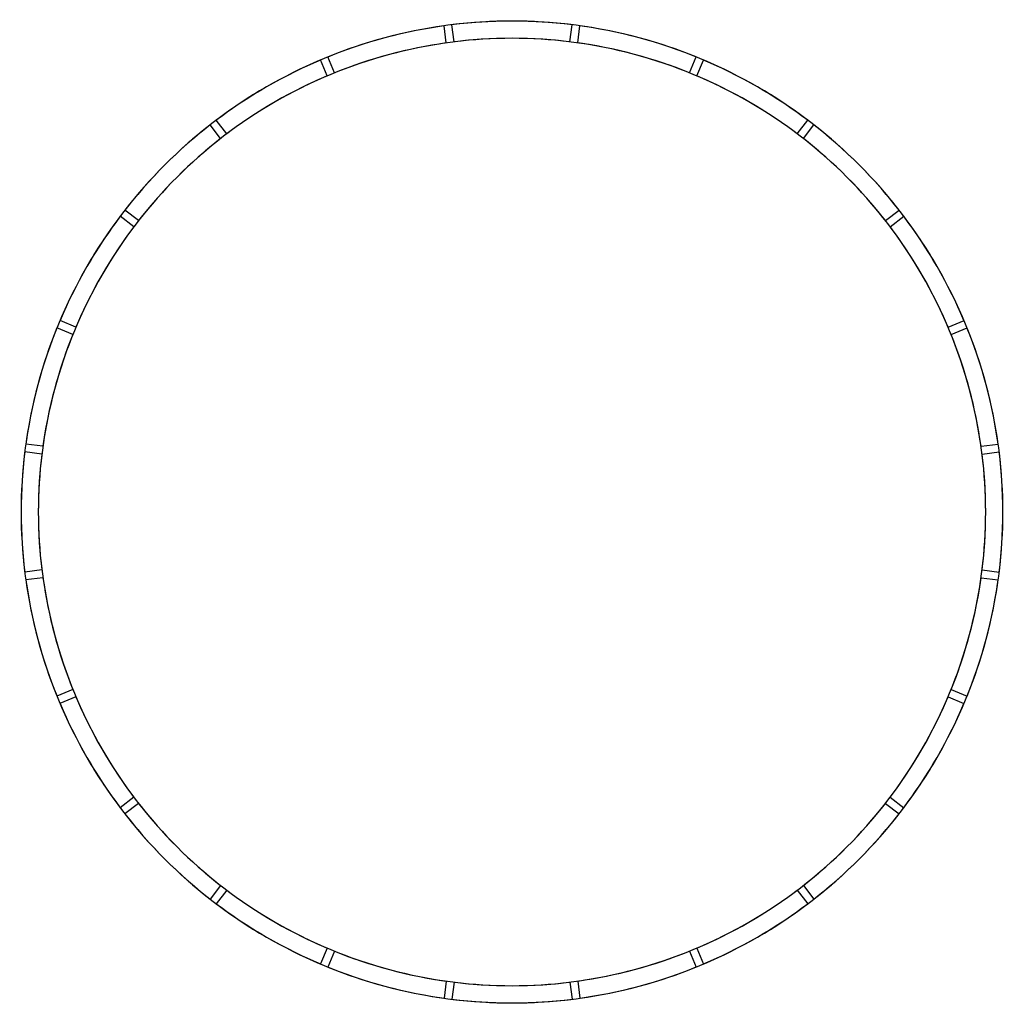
# Model space of a CAD drawing. Header units: millimetres. Extents: x -10003 to 10003, y -10003 to 10003.
import ezdxf

# ---------------------------------------------------------------- set-up
doc = ezdxf.new("R2010")
doc.units = ezdxf.units.MM

# ---------------------------------------------------------------- blocks, each defined once
blk = doc.blocks.new('segment FD44-C2000P24')
for p, q in [((79, 10), (34, 357)), ((79, 10, 350), (34, 357, 350)), ((2433, 10), (2479, 357)), ((2433, 10, 350), (2479, 357, 350))]:
    blk.add_line(p, q)
for centre, radius, start, end in [((1256, -9543), 9975, 82.5, 97.5), ((1256, -9543, 350), 9975, 82.5, 97.5), ((1256, -9543), 9975, 82.9595, 97.0405), ((1256, -9543, 350), 9975, 82.9595, 97.0405), ((1256, -9543), 9625, 82.5, 97.5), ((1256, -9543, 350), 9625, 82.5, 97.5), ((1256, -9543), 9625, 82.9762, 97.0238), ((1256, -9543, 350), 9625, 82.9762, 97.0238)]:
    blk.add_arc(centre, radius, start, end)

msp = doc.modelspace()

# ---------------------------------------------------------------- block references
for p, rotation in [((-3683, 8892), 15), ((1256, 9543), 345), ((-5859, 7636), 29.99999999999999), ((3683, 8892), 330.0000000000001), ((-7636, 5859), 44.99999999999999), ((5859, 7636), 315), ((-8892, 3683), 59.99999999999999), ((7636, 5859), 299.9999999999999), ((-9543, 1256), 74.99999999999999), ((8892, 3683), 285), ((-9543, -1256), 89.99999999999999), ((9543, 1256), 270), ((-8892, -3683), 105), ((9543, -1256), 255), ((-7636, -5859), 120), ((8892, -3683), 240), ((-5859, -7636), 134.9999999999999), ((7636, -5859), 225.0000000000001), ((-3683, -8892), 149.9999999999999), ((5859, -7636), 209.9999999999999), ((-1256, -9543), 164.9999999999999), ((3683, -8892), 194.9999999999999), ((1256, -9543), 179.9999999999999)]:
    msp.add_blockref('segment FD44-C2000P24', p, dxfattribs=dict(rotation=rotation))
msp.add_blockref('segment FD44-C2000P24', (-1256, 9543))

doc.saveas('drawing.dxf')
